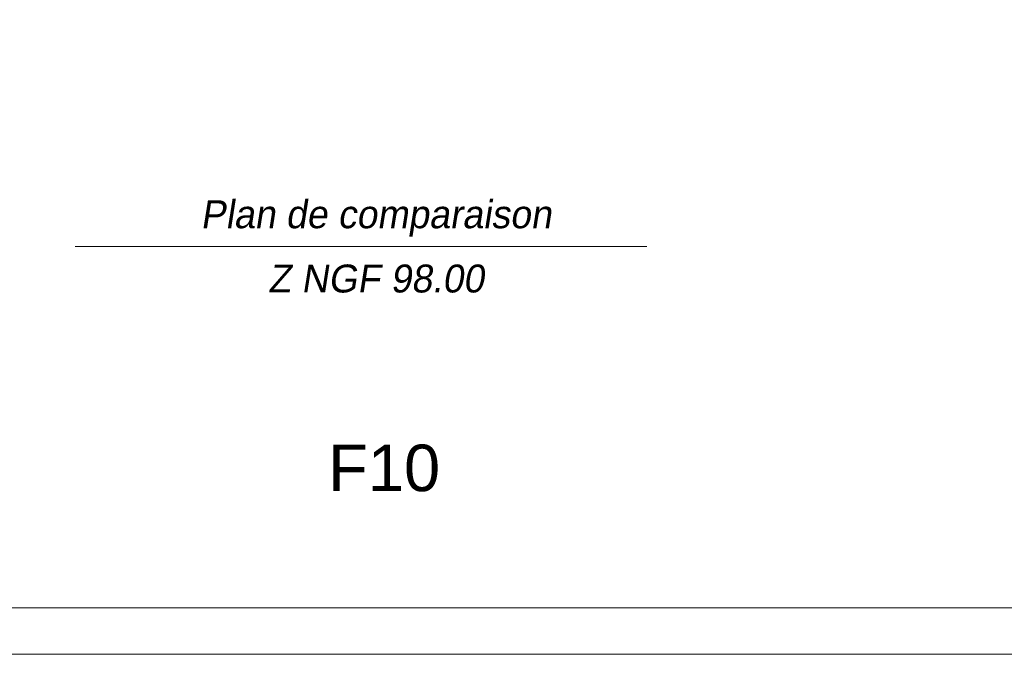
# Model space of a CAD drawing. Extents: x 1304067 to 1304684, y 94 to 123.
# Tile 26 of 57: x 1304299.28 to 1304309.85, y 93.62 to 100.44. Entities that reach past the tile are written whole.
import ezdxf
from ezdxf.enums import TextEntityAlignment as Align

# ---------------------------------------------------------------- set-up
doc = ezdxf.new("R2010")
doc.units = 0
doc.header["$LTSCALE"] = 0.1
doc.layers.get('0').update_dxf_attribs({"lineweight": 9})
doc.layers.add('0_Cadre', color=7, linetype='Continuous', lineweight=9)
doc.layers.add('_Alti', color=115, linetype='Continuous', lineweight=9)
doc.styles.add('ECRITURE2', font='BKANT.TTF', dxfattribs={"width": 1.001, "oblique": 18})
doc.styles.get("Standard").update_dxf_attribs({"font": 'arial.ttf'})

msp = doc.modelspace()

# ---------------------------------------------------------------- linework, layer by layer
at = {"layer": '0_Cadre'}
msp.add_lwpolyline([(1304288.853, 123.32), (1304330.853, 123.32), (1304330.853, 93.62), (1304288.853, 93.62)], close=True, dxfattribs=at)
msp.add_lwpolyline([(1304290.653, 94.12), (1304329.553, 94.12, 0.414214), (1304330.353, 94.92), (1304330.353, 122.02, 0.414214), (1304329.553, 122.82), (1304290.653, 122.82, 0.414214), (1304289.853, 122.02), (1304289.853, 94.92, 0.414214)], format="xyb", close=True, dxfattribs=at)
at = {"layer": '_Alti'}
msp.add_line((1304299.872, 98), (1304306.013, 98), dxfattribs=at)

# ---------------------------------------------------------------- texts
msp.add_text('F10', height=0.5).set_placement((1304302.59, 95.372))
at = {"layer": '_Alti', "style": 'ECRITURE2', "oblique": 9}
for s, p in [('Plan de comparaison', (1304303.103, 98.346)), ('Z NGF 98.00', (1304303.103, 97.656))]:
    msp.add_text(s, height=0.3, dxfattribs=at).set_placement(p, align=Align.MIDDLE_CENTER)

doc.saveas('drawing.dxf')
